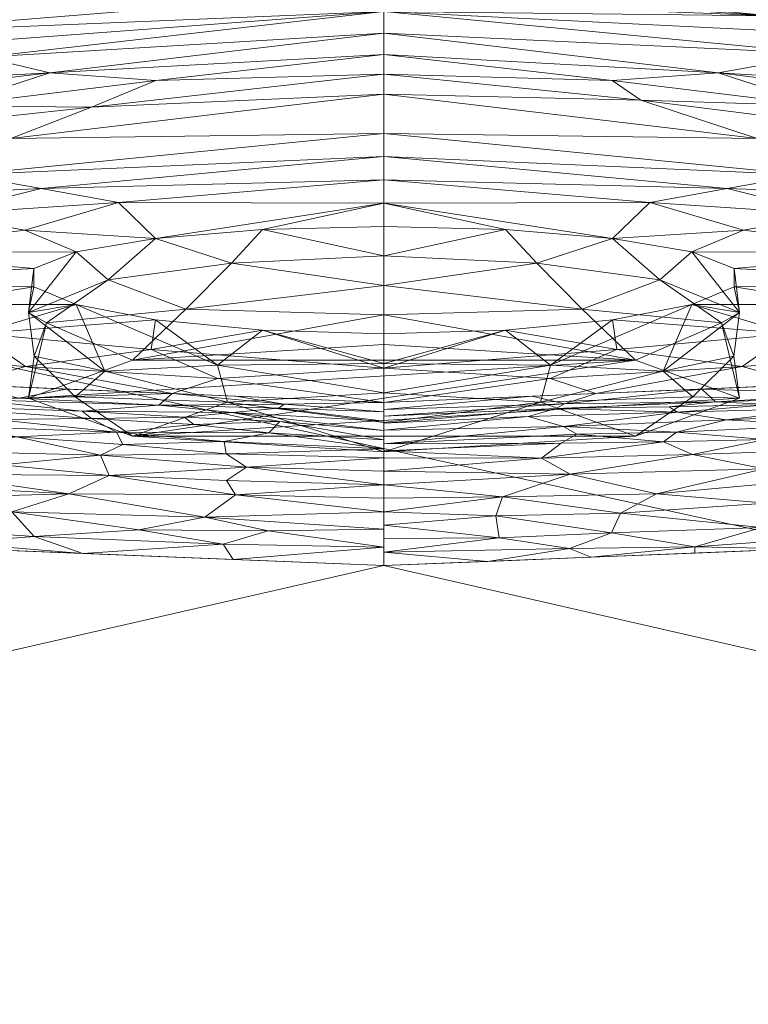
# Model space of a CAD drawing. Header units: millimetres. Extents: x -225 to 225, y 0 to 300.
# Tile 52 of 125: x -13 to 13, y 35 to 69. Entities that reach past the tile are written whole.
import ezdxf

# ---------------------------------------------------------------- set-up
doc = ezdxf.new("R2010")
doc.units = ezdxf.units.MM
doc.layers.add('A-GENM', color=13, linetype='Continuous')

# ---------------------------------------------------------------- blocks, each defined once
blk = doc.blocks.new('MODEL_CLU032I0-1CAAULW00 - MODEL_CLU032I0-1CAAULW00-465174-Preview')
at = {"layer": 'A-GENM', "lineweight": 9}
mesh = blk.add_polyface(dxfattribs=at)
corners = [(218.828, 0), (-218.828, 0), (-218.82, -12.417, -0.414), (-218.814, -24.835, -0.828), (-216.333, -95.635, -3.188), (-213.926, -166.437, -5.548), (-213.909, -166.78, -5.559), (-213.889, -167.123, -5.571), (-212.397, -177.134, -5.904), (-209.488, -186.834, -6.228), (-205.487, -196.14, -6.538), (-200.61, -205.02, -6.834), (-195.003, -213.46, -7.115), (-188.777, -221.454, -7.382), (-182.013, -229, -7.633), (-174.782, -236.1, -7.87), (-167.177, -242.797, -8.093), (-166.192, -243.471, -8.116), (-165.263, -244.22, -8.141), (-164.625, -244.727, -8.158), (-163.992, -245.226, -8.174), (-131.353, -265.95, -8.865), (-95.504, -280.49, -9.35), (-57.855, -289.446, -9.648), (-19.368, -293.577, -9.786), (19.345, -293.578, -9.786), (57.833, -289.449, -9.648), (95.484, -280.496, -9.35), (131.335, -265.959, -8.865), (163.975, -245.244, -8.175), (165.291, -244.193, -8.14), (166.641, -243.158, -8.105), (167.597, -242.378, -8.079), (168.543, -241.588, -8.053), (175.907, -235.052, -7.835), (182.873, -228.095, -7.603), (189.391, -220.716, -7.357), (195.395, -212.914, -7.097), (200.808, -204.692, -6.823), (205.529, -196.055, -6.535), (209.421, -187.016, -6.234), (212.288, -177.603, -5.92), (213.835, -167.891, -5.596), (213.887, -167.158, -5.572), (213.925, -166.42, -5.547), (213.954, -165.617, -5.521), (213.98, -164.813, -5.494), (215.162, -129.818, -4.327), (216.361, -94.823, -3.161), (217.578, -59.828, -1.994), (218.814, -24.835, -0.828), (218.82, -12.417, -0.414), (0, -50.037, -1.668), (29.152, -51.205, -1.707), (58.105, -54.794, -1.826), (86.604, -61.031, -2.034), (114.259, -70.319, -2.344), (140.394, -83.275, -2.776), (163.807, -100.667, -3.356), (182.438, -123.099, -4.103), (193.382, -150.121, -5.004), (193.324, -179.269, -5.976), (182.157, -206.198, -6.873), (163.267, -228.413, -7.614), (139.879, -245.839, -8.195), (113.918, -259.141, -8.638), (86.439, -268.937, -8.965), (58.053, -275.669, -9.189), (29.146, -279.615, -9.32), (0, -280.917, -9.364), (-29.146, -279.615, -9.32), (-58.053, -275.669, -9.189), (-86.439, -268.937, -8.965), (-113.918, -259.141, -8.638), (-139.878, -245.839, -8.195), (-163.267, -228.413, -7.614), (-182.157, -206.198, -6.873), (-193.324, -179.269, -5.976), (-193.382, -150.121, -5.004), (-182.438, -123.1, -4.103), (-163.807, -100.667, -3.356), (-140.394, -83.275, -2.776), (-114.259, -70.32, -2.344), (-86.604, -61.031, -2.034), (-58.105, -54.794, -1.826), (-29.152, -51.205, -1.707), (172.5, -51.99, -1.733), (167.374, -64.358, -2.145), (155, -69.481, -2.316), (142.626, -64.358, -2.145), (137.5, -51.99, -1.733), (142.626, -39.623, -1.321), (155, -34.5, -1.15), (167.374, -39.623, -1.321)]
mesh.append_faces([[corners[k] for k in face] for face in [(83, 1, 82), (2, 82, 1), (55, 91, 54), (82, 3, 81), (90, 56, 89), (89, 57, 88), (49, 87, 48), (86, 50, 93), (58, 88, 57), (92, 53, 91), (44, 61, 43), (76, 14, 75), (14, 76, 13), (16, 75, 15), (75, 20, 74), (74, 21, 73), (21, 74, 20), (19, 75, 18), (70, 24, 69), (34, 63, 33), (35, 63, 34), (32, 63, 31), (25, 69, 24), (29, 64, 28), (65, 28, 64)]], dxfattribs={"vtx0": -1, "vtx1": -1})
mesh.append_faces([[corners[k] for k in face] for face in [(92, 0, 53)]], dxfattribs={"vtx0": -1, "vtx1": -1, "vtx2": -1})
mesh.append_faces([[corners[k] for k in face] for face in [(82, 2, 3), (1, 84, 85), (0, 52, 53), (90, 55, 56), (52, 0, 1), (55, 90, 91), (77, 6, 7), (77, 7, 8), (3, 80, 81), (86, 49, 50), (49, 86, 87), (0, 92, 93), (47, 59, 60, 46), (61, 44, 45), (76, 11, 12), (11, 76, 77), (76, 12, 13), (75, 14, 15), (75, 17, 18), (73, 21, 22), (23, 71, 72, 22), (35, 62, 63), (63, 32, 33), (63, 30, 31), (62, 36, 37), (62, 35, 36), (38, 61, 62), (25, 68, 69), (66, 26, 27), (63, 29, 30), (29, 63, 64), (65, 27, 28), (27, 65, 66)]], dxfattribs={"vtx0": -1, "vtx2": -1})
mesh.append_faces([[corners[k] for k in face] for face in [(83, 84, 1), (85, 52, 1), (53, 54, 91), (77, 78, 5), (5, 6, 77), (79, 80, 4), (8, 9, 77), (3, 4, 80), (87, 88, 58), (56, 57, 89), (51, 0, 93), (50, 51, 93), (41, 42, 61, 40), (60, 61, 45), (42, 43, 61), (47, 48, 59), (45, 46, 60), (10, 11, 77), (16, 17, 75), (19, 20, 75), (70, 71, 23), (23, 24, 70), (72, 73, 22), (39, 40, 61), (38, 39, 61), (37, 38, 62), (67, 68, 26), (66, 67, 26), (25, 26, 68), (9, 10, 77)]], dxfattribs={"vtx1": -1, "vtx2": -1})
mesh.append_faces([[corners[k] for k in face] for face in [(58, 59, 48, 87)]], dxfattribs={"vtx1": -1, "vtx2": -1, "vtx3": -1})
mesh.append_faces([[corners[k] for k in face] for face in [(4, 5, 78, 79)]], dxfattribs={"vtx1": -1, "vtx3": -1})
mesh = blk.add_polyface(dxfattribs=at)
corners = [(64.693, -11.811, -144.291), (64.693, -40.034, -144.291), (64.693, -68.256, -144.291), (64.693, -96.58, -144.291), (64.692, -125.224, -144.291), (52.823, -152.341, -144.291), (26.81, -162.21, -144.291), (-1.348, -163.96, -144.291), (-29.49, -161.746, -144.291), (-55.029, -150.431, -144.291), (-64.693, -124.703, -144.291), (-64.693, -96.479, -144.291), (-64.693, -68.257, -144.291), (-64.693, -40.034, -144.291), (-64.693, -11.811, -144.291), (-64.693, -5.905, -144.291), (-64.693, 0, -144.291), (64.693, 0, -144.291), (64.693, -5.905, -144.291)]
mesh.append_faces([[corners[k] for k in face] for face in [(18, 16, 17)]], dxfattribs={"vtx0": -1})
mesh.append_faces([[corners[k] for k in face] for face in [(11, 2, 3, 7)]], dxfattribs={"vtx0": -1, "vtx2": -1, "vtx3": -1})
mesh.append_faces([[corners[k] for k in face] for face in [(0, 13, 14, 15), (13, 0, 1, 2)]], dxfattribs={"vtx0": -1, "vtx3": -1})
mesh.append_faces([[corners[k] for k in face] for face in [(12, 13, 2, 11), (7, 8, 11), (6, 7, 3)]], dxfattribs={"vtx1": -1, "vtx2": -1})
mesh.append_faces([[corners[k] for k in face] for face in [(15, 16, 18, 0)]], dxfattribs={"vtx1": -1, "vtx3": -1})
mesh.append_faces([[corners[k] for k in face] for face in [(4, 5, 6, 3)]], dxfattribs={"vtx2": -1})
mesh.append_faces([[corners[k] for k in face] for face in [(8, 9, 10, 11)]], dxfattribs={"vtx3": -1})
mesh = blk.add_polyface(dxfattribs=at)
corners = [(-35, -125, -144.291), (35, -125, -144.291), (35, 0, -144.291), (-35, 0, -144.291)]
mesh.append_faces([[corners[k] for k in face] for face in [(0, 1, 2, 3)]])
mesh = blk.add_polyface(dxfattribs=at)
corners = [(-35, 0, -171.899), (35, 0, -171.899), (35, -125, -176.024), (-35, -125, -176.024)]
mesh.append_faces([[corners[k] for k in face] for face in [(0, 1, 2, 3)]])
mesh = blk.add_polyface(dxfattribs=at)
corners = [(-6.342, -55.72, -6.238), (-7.451, -56.083, -6.804), (-5.21, -55.989, -6.79), (0, -54.308, -4.073), (-6.234, -54.341, -3.643), (-6.782, -54.659, -4.014), (-6.314, -54.928, -4.406), (-10.316, -55.432, -5.157), (-5.074, -55.27, -5.046), (0, -55.282, -5.863), (-6.053, -55.552, -5.688), (-6.526, -50.634, -1.712), (-4.052, -51.005, -1.776), (0, -50.51, -1.857), (0, -51.929, -2.423), (-3.929, -51.778, -1.981), (-4.168, -52.456, -2.256), (-8, -51.188, -1.802), (-8.311, -51.876, -1.991), (0, -54.795, -4.968), (0, -54.065, -3.626), (0, -55.525, -6.31), (0, -55.038, -5.416), (0, -55.768, -6.758), (-11.651, -55.791, -6.016), (0, -54.552, -4.521), (-9.826, -54.389, -3.612), (-5.534, -53.805, -3.128), (0, -53.822, -3.178), (0, -53.349, -2.99), (-10.849, -53.935, -3.142), (-6.541, -53.244, -2.689), (0, -52.875, -2.801), (0, -51.456, -2.234), (0, -50.983, -2.046), (-7.288, -50.329, -1.678), (-10.927, -50.692, -1.71), (-9.587, -52.559, -2.26), (0, -52.402, -2.612), (0, -50.037, -1.668), (-3.644, -50.183, -1.673), (-11.177, -56.241, -6.827), (-10.281, -54.724, -3.994)]
mesh.append_faces([[corners[k] for k in face] for face in [(22, 10, 9), (32, 31, 29)]], dxfattribs={"vtx0": -1, "vtx1": -1})
mesh.append_faces([[corners[k] for k in face] for face in [(3, 4, 5), (6, 7, 8), (9, 10, 0), (11, 12, 13), (14, 15, 16), (15, 17, 18), (19, 6, 8), (21, 0, 2), (7, 10, 8), (10, 22, 8), (24, 0, 10), (5, 4, 26), (30, 27, 31), (31, 32, 16), (18, 16, 15), (35, 36, 11), (33, 12, 15), (16, 18, 37), (31, 16, 37), (11, 36, 17), (17, 12, 11), (15, 12, 17), (13, 40, 11), (42, 6, 5), (3, 5, 6), (26, 4, 27), (20, 27, 4), (29, 31, 27)]], dxfattribs={"vtx0": -1, "vtx1": -1, "vtx2": -1})
mesh.append_faces([[corners[k] for k in face] for face in [(0, 1, 2), (4, 3, 20), (27, 28, 29), (15, 14, 33), (16, 32, 38), (12, 34, 13), (0, 41, 1), (27, 20, 28)]], dxfattribs={"vtx0": -1, "vtx2": -1})
mesh.append_faces([[corners[k] for k in face] for face in [(39, 40, 13)]], dxfattribs={"vtx1": -1})
mesh.append_faces([[corners[k] for k in face] for face in [(21, 9, 0), (25, 3, 6, 19), (33, 34, 12), (40, 35, 11), (22, 19, 8), (38, 14, 16)]], dxfattribs={"vtx1": -1, "vtx2": -1})
mesh.append_faces([[corners[k] for k in face] for face in [(2, 23, 21)]], dxfattribs={"vtx2": -1})
mesh = blk.add_polyface(dxfattribs=at)
corners = [(5.653, -50.783, -1.735), (0, -50.676, -1.923), (4.077, -51.255, -1.83), (5.219, -52.523, -2.283), (0, -51.929, -2.423), (0, -52.402, -2.612), (5.342, -55.413, -5.354), (3.695, -55.572, -5.842), (7.917, -55.672, -5.951), (6.3, -51.738, -1.958), (0, -51.316, -2.178), (11.078, -52.553, -2.239), (8.621, -51.289, -1.822), (10.594, -50.461, -1.682), (5.297, -50.249, -1.675), (4.831, -53.491, -2.883), (0, -52.875, -2.801), (0, -53.349, -2.99), (5.553, -53.967, -3.274), (0, -54.137, -3.759), (5.614, -54.395, -3.715), (9.182, -54.291, -3.525), (9.399, -54.723, -4.023), (4.046, -54.705, -4.128), (6.687, -54.991, -4.494), (7.022, -55.251, -4.943), (3.658, -55.097, -4.746), (9.657, -53.204, -2.619), (5.54, -53.03, -2.561), (3.513, -55.703, -6.327), (0, -55.44, -6.153), (0, -55.111, -5.549), (7.451, -56.083, -6.804), (0, -54.453, -4.339), (0, -54.782, -4.944), (0, -55.768, -6.758), (5.21, -55.989, -6.79), (0, -50.037, -1.668), (9.964, -53.912, -3.143), (0, -53.822, -3.178), (10.61, -55.465, -5.21)]
mesh.append_faces([[corners[k] for k in face] for face in [(1, 14, 37)]], dxfattribs={"vtx0": -1})
mesh.append_faces([[corners[k] for k in face] for face in [(4, 9, 10), (30, 7, 31), (10, 2, 1), (16, 3, 5), (19, 18, 39), (33, 23, 19), (35, 29, 30)]], dxfattribs={"vtx0": -1, "vtx1": -1})
mesh.append_faces([[corners[k] for k in face] for face in [(0, 1, 2), (6, 7, 8), (3, 11, 9), (10, 9, 2), (4, 3, 9), (2, 12, 0), (18, 19, 20), (21, 18, 20), (22, 23, 24), (6, 25, 26), (15, 27, 28), (19, 23, 20), (8, 7, 29), (31, 7, 6), (29, 32, 8), (33, 26, 23), (12, 2, 9), (14, 1, 0), (18, 38, 15), (23, 22, 20), (39, 18, 15), (26, 25, 24), (40, 25, 6), (23, 26, 24), (6, 26, 34), (27, 3, 28), (16, 28, 3), (16, 15, 28), (29, 7, 30)]], dxfattribs={"vtx0": -1, "vtx1": -1, "vtx2": -1})
mesh.append_faces([[corners[k] for k in face] for face in [(3, 4, 5), (0, 13, 14), (15, 16, 17), (26, 33, 34), (29, 36, 32)]], dxfattribs={"vtx0": -1, "vtx2": -1})
mesh.append_faces([[corners[k] for k in face] for face in [(34, 31, 6), (35, 36, 29), (17, 39, 15)]], dxfattribs={"vtx1": -1, "vtx2": -1})
mesh = blk.add_polyface(dxfattribs=at)
corners = [(-13.41, -54.467, -3.576), (-15.402, -54.969, -4.084), (-10.281, -54.724, -3.994), (-13.369, -53.437, -2.699), (-10.849, -53.935, -3.142), (-6.541, -53.244, -2.689), (-13.443, -52.23, -2.07), (-18.628, -52.325, -2.028), (-17.475, -52.832, -2.26), (-8.311, -51.876, -1.991), (-8, -51.188, -1.802), (-13.278, -51.368, -1.813), (-15.543, -55.567, -5.053), (-12.033, -55.161, -4.552), (-18.659, -55.436, -4.55), (-10.316, -55.432, -5.157), (-13.601, -55.696, -5.529), (-17.956, -55.868, -5.487), (-9.587, -52.559, -2.26), (-9.826, -54.389, -3.612), (-11.651, -55.791, -6.016), (-15.123, -55.896, -5.937), (-16.526, -56.075, -6.388), (-10.031, -55.609, -5.603), (-11.177, -56.241, -6.827), (-14.902, -56.398, -6.85), (-6.342, -55.72, -6.238), (-14.677, -50.959, -1.732), (-10.927, -50.692, -1.71), (-18.771, -51.845, -1.878), (-6.314, -54.928, -4.406), (-16.326, -54.123, -3.134), (-18.45, -54.756, -3.657), (-13.582, -52.921, -2.384), (-5.534, -53.805, -3.128), (-18.836, -53.44, -2.554), (-7.288, -50.329, -1.678), (-10.932, -50.474, -1.682), (-18.19, -51.332, -1.771), (-6.053, -55.552, -5.688), (-17.828, -53.813, -2.835), (-6.782, -54.659, -4.014), (-14.576, -50.62, -1.687), (-18.22, -50.766, -1.692)]
mesh.append_faces([[corners[k] for k in face] for face in [(24, 22, 25), (42, 28, 37), (43, 27, 42)]], dxfattribs={"vtx0": -1, "vtx1": -1})
mesh.append_faces([[corners[k] for k in face] for face in [(0, 1, 2), (3, 4, 5), (6, 7, 8), (9, 10, 11), (12, 13, 14), (13, 2, 1), (15, 12, 16), (16, 12, 17), (18, 3, 5), (13, 1, 14), (0, 2, 19), (20, 21, 22), (15, 16, 23), (24, 26, 20), (27, 11, 28), (6, 11, 29), (12, 15, 13), (15, 30, 13), (30, 2, 13), (19, 4, 0), (31, 0, 4), (32, 1, 0), (3, 31, 4), (33, 3, 18), (19, 34, 4), (31, 32, 0), (22, 24, 20), (16, 21, 20), (23, 16, 20), (33, 35, 3), (8, 33, 6), (9, 6, 18), (11, 10, 28), (27, 38, 11), (9, 11, 6), (20, 39, 23), (39, 15, 23), (3, 40, 31), (17, 21, 16), (41, 19, 2), (6, 33, 18), (28, 42, 27)]], dxfattribs={"vtx0": -1, "vtx1": -1, "vtx2": -1})
mesh.append_faces([[corners[k] for k in face] for face in [(28, 36, 37)]], dxfattribs={"vtx0": -1, "vtx2": -1})
mesh = blk.add_polyface(dxfattribs=at)
corners = [(12.909, -54.557, -3.695), (9.964, -53.912, -3.143), (9.182, -54.291, -3.525), (9.399, -54.723, -4.023), (14.902, -56.398, -6.85), (16.787, -56.083, -6.373), (12.836, -55.923, -6.377), (14.538, -55.872, -5.939), (5.653, -50.783, -1.735), (12.296, -51.051, -1.757), (10.594, -50.461, -1.682), (16.199, -54.068, -3.092), (8.621, -51.289, -1.822), (13.088, -51.922, -1.965), (11.078, -52.553, -2.239), (5.219, -52.523, -2.283), (9.657, -53.204, -2.619), (16.609, -51.346, -1.785), (17.407, -51.937, -1.92), (15.835, -53.247, -2.52), (6.3, -51.738, -1.958), (13.436, -53.579, -2.796), (13.659, -55.166, -4.468), (15.138, -54.937, -4.055), (4.831, -53.491, -2.883), (7.451, -56.083, -6.804), (11.177, -56.241, -6.827), (10.288, -55.208, -4.721), (17.096, -55.682, -5.149), (18.297, -54.728, -3.633), (10.61, -55.465, -5.21), (7.917, -55.672, -5.951), (5.342, -55.413, -5.354), (7.022, -55.251, -4.943), (16.301, -52.411, -2.099), (15.159, -50.83, -1.714), (17.439, -52.91, -2.299), (15.233, -50.646, -1.688), (17.791, -53.743, -2.786), (5.614, -54.395, -3.715), (6.687, -54.991, -4.494), (5.553, -53.967, -3.274)]
mesh.append_faces([[corners[k] for k in face] for face in [(10, 35, 37)]], dxfattribs={"vtx0": -1, "vtx1": -1})
mesh.append_faces([[corners[k] for k in face] for face in [(0, 1, 2), (3, 0, 2), (4, 5, 6), (5, 7, 6), (8, 9, 10), (11, 1, 0), (12, 13, 9), (14, 15, 16), (17, 9, 13), (13, 18, 17), (14, 16, 19), (20, 14, 13), (1, 11, 21), (22, 23, 3), (16, 24, 1), (27, 22, 3), (22, 27, 28), (29, 0, 23), (7, 28, 30), (7, 30, 31), (30, 32, 31), (29, 11, 0), (30, 27, 33), (18, 13, 34), (17, 35, 9), (9, 35, 10), (13, 14, 34), (36, 14, 19), (14, 36, 34), (7, 31, 6), (25, 6, 31), (13, 12, 20), (8, 12, 9), (21, 19, 16), (19, 21, 38), (1, 21, 16), (3, 2, 39), (3, 40, 27), (1, 41, 2), (33, 27, 40), (28, 27, 30), (3, 23, 0)]], dxfattribs={"vtx0": -1, "vtx1": -1, "vtx2": -1})
mesh.append_faces([[corners[k] for k in face] for face in [(6, 25, 26)]], dxfattribs={"vtx0": -1, "vtx2": -1})
mesh.append_faces([[corners[k] for k in face] for face in [(26, 4, 6)]], dxfattribs={"vtx1": -1, "vtx2": -1})
mesh = blk.add_polyface(dxfattribs=at)
corners = [(0, -58.18, -22.535), (-4.275, -58.31, -23.277), (-8.032, -58.674, -25.416), (-10.825, -59.21, -28.699), (-12.31, -59.836, -32.729), (-12.311, -60.476, -37.022), (-10.825, -61.062, -41.062), (-8.036, -61.537, -44.353), (-4.273, -61.849, -46.502), (0, -61.959, -47.248), (0, -60.921, -47.406), (0, -59.883, -47.565), (0, -58.845, -47.724), (0, -57.807, -47.882), (-8.839, -57.253, -44.263), (-12.5, -55.918, -35.526), (-8.839, -54.582, -26.789), (0, -54.028, -23.169), (0, -55.066, -23.011), (0, -56.104, -22.852), (0, -57.142, -22.693), (-11.865, -58.564, -39.101), (-9.814, -56.871, -27.548), (-9.695, -60.074, -42.872), (-6.962, -59.043, -45.55), (-12.5, -58.93, -34.954), (-5.503, -55.778, -24.193), (-12.305, -57.391, -33.074), (-5.854, -57.082, -24.175), (-10.854, -55.967, -29.245), (-5.369, -60.667, -46.219)]
mesh.append_faces([[corners[k] for k in face] for face in [(10, 8, 9), (14, 12, 13)]], dxfattribs={"vtx0": -1})
mesh.append_faces([[corners[k] for k in face] for face in [(12, 24, 11), (7, 23, 6), (11, 30, 10), (2, 28, 1), (16, 29, 15), (18, 26, 17), (4, 25, 3), (8, 30, 7)]], dxfattribs={"vtx0": -1, "vtx1": -1})
mesh.append_faces([[corners[k] for k in face] for face in [(23, 24, 21), (16, 26, 29), (25, 6, 23), (23, 30, 24), (7, 30, 23), (22, 27, 29), (8, 10, 30), (24, 12, 14), (29, 27, 15), (23, 21, 25), (24, 30, 11), (22, 29, 26), (27, 25, 21), (19, 28, 26), (14, 21, 24), (22, 26, 28), (22, 25, 27), (3, 22, 28), (28, 20, 1), (25, 22, 3), (27, 21, 15)]], dxfattribs={"vtx0": -1, "vtx1": -1, "vtx2": -1})
mesh.append_faces([[corners[k] for k in face] for face in [(25, 5, 6), (28, 2, 3), (28, 19, 20), (21, 14, 15), (26, 16, 17)]], dxfattribs={"vtx0": -1, "vtx2": -1})
mesh.append_faces([[corners[k] for k in face] for face in [(4, 5, 25), (18, 19, 26)]], dxfattribs={"vtx1": -1, "vtx2": -1})
mesh.append_faces([[corners[k] for k in face] for face in [(20, 0, 1)]], dxfattribs={"vtx2": -1})
mesh = blk.add_polyface(dxfattribs=at)
corners = [(0, -57.807, -47.882), (8.839, -57.253, -44.263), (12.5, -55.918, -35.526), (8.839, -54.582, -26.789), (0, -54.028, -23.169), (-8.839, -54.582, -26.789), (-12.5, -55.918, -35.526), (-8.839, -57.253, -44.263)]
mesh.append_faces([[corners[k] for k in face] for face in [(3, 6, 7)]], dxfattribs={"vtx0": -1, "vtx2": -1})
mesh.append_faces([[corners[k] for k in face] for face in [(1, 2, 7), (2, 3, 7), (5, 6, 3)]], dxfattribs={"vtx1": -1, "vtx2": -1})
mesh.append_faces([[corners[k] for k in face] for face in [(7, 0, 1), (3, 4, 5)]], dxfattribs={"vtx2": -1})
mesh = blk.add_polyface(dxfattribs=at)
corners = [(0, -58.18, -22.535), (0, -57.142, -22.693), (0, -56.104, -22.852), (0, -55.066, -23.011), (0, -54.028, -23.169), (8.839, -54.582, -26.789), (12.5, -55.918, -35.526), (8.839, -57.253, -44.263), (0, -57.807, -47.882), (0, -58.845, -47.724), (0, -59.883, -47.565), (0, -60.921, -47.406), (0, -61.959, -47.248), (4.273, -61.849, -46.503), (8.031, -61.537, -44.356), (10.824, -61.063, -41.064), (12.31, -60.476, -37.026), (12.311, -59.837, -32.733), (10.825, -59.21, -28.7), (8.037, -58.674, -25.42), (4.276, -58.31, -23.278), (9.816, -56.872, -27.551), (11.864, -58.565, -39.104), (9.693, -60.074, -42.875), (6.961, -59.044, -45.551), (12.5, -58.931, -34.958), (5.504, -55.778, -24.194), (12.305, -57.391, -33.077), (5.856, -57.083, -24.176), (10.856, -55.967, -29.249), (5.367, -60.667, -46.22)]
mesh.append_faces([[corners[k] for k in face] for face in [(1, 20, 0)]], dxfattribs={"vtx0": -1})
mesh.append_faces([[corners[k] for k in face] for face in [(5, 26, 4), (4, 26, 3), (2, 28, 1), (16, 25, 15), (20, 28, 19), (17, 25, 16)]], dxfattribs={"vtx0": -1, "vtx1": -1})
mesh.append_faces([[corners[k] for k in face] for face in [(24, 7, 9), (21, 18, 28), (23, 30, 14), (27, 21, 29), (27, 6, 22), (21, 28, 26), (7, 24, 22), (2, 26, 28), (23, 15, 25), (21, 26, 29), (30, 11, 13), (27, 29, 6), (25, 22, 23), (27, 25, 21), (10, 30, 24), (24, 23, 22), (22, 25, 27), (23, 24, 30), (21, 25, 18), (28, 20, 1), (5, 29, 26)]], dxfattribs={"vtx0": -1, "vtx1": -1, "vtx2": -1})
mesh.append_faces([[corners[k] for k in face] for face in [(22, 6, 7), (24, 9, 10), (25, 17, 18), (30, 13, 14)]], dxfattribs={"vtx0": -1, "vtx2": -1})
mesh.append_faces([[corners[k] for k in face] for face in [(10, 11, 30), (18, 19, 28), (14, 15, 23), (2, 3, 26), (5, 6, 29)]], dxfattribs={"vtx1": -1, "vtx2": -1})
mesh.append_faces([[corners[k] for k in face] for face in [(11, 12, 13), (7, 8, 9)]], dxfattribs={"vtx2": -1})
mesh = blk.add_polyface(dxfattribs=at)
corners = [(-4.275, -58.31, -23.277), (0, -58.18, -22.535), (0, -56.974, -14.646), (-14.256, -58.197, -21.371), (-10.825, -59.21, -28.699), (-8.032, -58.674, -25.416), (-8.184, -57.627, -18.464), (-12.31, -59.836, -32.729), (-16.189, -59.214, -27.945), (-5.839, -56.61, -11.996), (0, -55.768, -6.758), (-7.451, -56.083, -6.805), (-12.311, -60.476, -37.022), (-20.895, -60.012, -32.534), (-18.945, -61.052, -40.138), (-12.597, -57.034, -13.821), (-9.346, -62.798, -52.655), (-15.727, -62.373, -49.511), (-12.064, -63.294, -55.87), (-8.036, -61.537, -44.353), (0, -62.775, -52.591), (0, -61.959, -47.248), (-4.273, -61.849, -46.502), (-10.825, -61.062, -41.062), (-12.64, -61.823, -46.025), (-23.782, -65.283, -68.591), (-15.326, -66.194, -75.008), (-17.397, -65.34, -69.328), (-21.056, -58.944, -24.959), (-20.104, -57.591, -15.688), (0, -63.592, -57.934), (-13.118, -65.052, -67.511), (-14.773, -63.767, -58.932), (-20.692, -63.928, -59.685), (-14.901, -56.398, -6.852), (-22.989, -62.897, -52.365), (0, -65.226, -68.62), (0, -64.409, -63.277), (-9.036, -66.391, -76.317), (0, -66.611, -77.681), (-22.352, -56.713, -6.899), (-21.81, -66.12, -74.284), (-11.747, -67.355, -82.614), (-22.06, -62.12, -47.09), (0, -67.304, -82.212), (-8.019, -67.084, -80.839), (-24.334, -64.457, -62.954), (-23.971, -66.623, -77.424)]
mesh.append_faces([[corners[k] for k in face] for face in [(7, 13, 12), (12, 14, 23), (19, 20, 22), (34, 15, 11), (20, 16, 30), (30, 18, 37), (39, 38, 44)]], dxfattribs={"vtx0": -1, "vtx1": -1})
mesh.append_faces([[corners[k] for k in face] for face in [(6, 3, 5), (12, 13, 14), (9, 15, 6), (16, 17, 18), (19, 16, 20), (24, 14, 17), (25, 26, 27), (28, 3, 29), (7, 8, 13), (3, 28, 8), (19, 24, 16), (16, 18, 30), (15, 3, 6), (14, 24, 23), (16, 24, 17), (0, 2, 6), (31, 32, 33), (3, 8, 4), (8, 28, 13), (34, 29, 15), (29, 3, 15), (17, 35, 18), (27, 38, 31), (32, 37, 18), (36, 32, 31), (41, 42, 26), (15, 9, 11), (2, 9, 6), (35, 32, 18), (14, 43, 17), (31, 38, 39), (45, 38, 26), (38, 45, 44), (42, 45, 26), (38, 27, 26), (31, 46, 27), (42, 41, 47)]], dxfattribs={"vtx0": -1, "vtx1": -1, "vtx2": -1})
mesh.append_faces([[corners[k] for k in face] for face in [(3, 4, 5), (9, 10, 11), (9, 2, 10), (29, 34, 40)]], dxfattribs={"vtx0": -1, "vtx2": -1})
mesh.append_faces([[corners[k] for k in face] for face in [(21, 22, 20)]], dxfattribs={"vtx1": -1})
mesh.append_faces([[corners[k] for k in face] for face in [(7, 4, 8), (19, 23, 24), (5, 0, 6), (36, 37, 32), (39, 36, 31)]], dxfattribs={"vtx1": -1, "vtx2": -1})
mesh.append_faces([[corners[k] for k in face] for face in [(0, 1, 2)]], dxfattribs={"vtx2": -1})
mesh = blk.add_polyface(dxfattribs=at)
corners = [(0, -64.409, -63.277), (0, -65.226, -68.62), (14.78, -63.766, -58.928), (8.188, -57.627, -18.469), (5.841, -56.611, -12), (0, -56.974, -14.646), (16.187, -59.215, -27.95), (12.311, -59.837, -32.733), (20.891, -60.013, -32.54), (10.825, -59.21, -28.7), (14.258, -58.198, -21.377), (10.824, -61.063, -41.064), (18.939, -61.053, -40.142), (12.31, -60.476, -37.026), (12.631, -61.823, -46.026), (8.031, -61.537, -44.356), (8.037, -58.674, -25.42), (4.276, -58.31, -23.278), (0, -58.18, -22.535), (7.451, -56.083, -6.805), (12.603, -57.034, -13.823), (14.901, -56.398, -6.852), (22.169, -61.758, -44.542), (15.713, -62.373, -49.512), (9.337, -62.798, -52.651), (0, -62.775, -52.591), (0, -63.592, -57.934), (4.273, -61.849, -46.503), (0, -61.959, -47.248), (11.747, -67.355, -82.614), (8.019, -67.084, -80.839), (0, -67.997, -86.742), (0, -55.768, -6.758), (12.05, -63.295, -55.879), (22.2, -62.791, -51.732), (13.117, -65.051, -67.506), (21.053, -58.945, -24.967), (20.108, -57.592, -15.692), (17.83, -65.334, -69.279), (15.325, -66.194, -75.009), (24.143, -65.263, -68.422), (10.279, -66.148, -74.728), (0, -67.304, -82.212), (23.02, -66.047, -73.725), (21.09, -66.854, -79.119), (0, -66.611, -77.681), (14.082, -67.905, -86.154), (24.323, -64.457, -62.957), (21.664, -63.779, -58.588)]
mesh.append_faces([[corners[k] for k in face] for face in [(11, 12, 13), (15, 14, 11), (16, 3, 17), (19, 20, 21), (9, 10, 16), (32, 4, 19), (5, 4, 32)]], dxfattribs={"vtx0": -1, "vtx1": -1})
mesh.append_faces([[corners[k] for k in face] for face in [(3, 4, 5), (6, 7, 8), (9, 6, 10), (11, 14, 12), (3, 16, 10), (12, 8, 13), (22, 12, 23), (24, 23, 14), (29, 30, 31), (20, 3, 10), (15, 25, 24), (12, 14, 23), (20, 19, 4), (5, 17, 3), (33, 2, 34), (2, 1, 35), (10, 6, 36), (10, 36, 37), (38, 39, 40), (10, 37, 20), (21, 20, 37), (24, 14, 15), (33, 23, 24), (26, 33, 24), (0, 2, 33), (41, 42, 30), (43, 29, 44), (38, 41, 39), (29, 46, 44), (39, 29, 43), (47, 35, 38), (41, 35, 45), (35, 41, 38), (29, 39, 30), (41, 30, 39), (20, 4, 3), (23, 33, 34), (35, 48, 2)]], dxfattribs={"vtx0": -1, "vtx1": -1, "vtx2": -1})
mesh.append_faces([[corners[k] for k in face] for face in [(6, 9, 7), (24, 25, 26), (25, 15, 27), (41, 45, 42)]], dxfattribs={"vtx0": -1, "vtx2": -1})
mesh.append_faces([[corners[k] for k in face] for face in [(0, 1, 2), (7, 13, 8), (26, 0, 33), (1, 45, 35), (42, 31, 30)]], dxfattribs={"vtx1": -1, "vtx2": -1})
mesh.append_faces([[corners[k] for k in face] for face in [(5, 18, 17), (27, 28, 25)]], dxfattribs={"vtx2": -1})
mesh = blk.add_polyface(dxfattribs=at)
corners = [(-42.696, -75.739, -117.755), (-24.387, -75.604, -126.567), (-16.284, -74.724, -126.381), (-8.149, -74.206, -126.272), (-19.548, -73.778, -120.166), (-28.695, -74.527, -119.906), (-39.888, -76.759, -122.444), (-32.439, -76.862, -126.83), (0, -74.034, -126.236), (-20.569, -73.097, -116.261), (-28.622, -70.798, -101.866), (-17.154, -71.093, -105.777), (-24.626, -70.343, -100.176), (-35.367, -72.785, -109.597), (-35.413, -73.637, -113.272), (-18.384, -72.428, -113.244), (0, -73.28, -121.3), (-22.352, -71.544, -107.391), (-35.091, -71.955, -105.866), (-11.747, -67.355, -82.614), (0, -67.997, -86.742), (-8.019, -67.084, -80.839), (0, -72.525, -116.363), (0, -71.77, -111.426), (-38.365, -69.333, -91.365), (-27.502, -69.587, -95.315), (-33.248, -68.771, -89.449), (0, -71.393, -108.958), (0, -70.638, -104.021), (-15.728, -70.12, -100.056), (0, -71.015, -106.489), (-34.315, -67.777, -83.265), (-28.689, -68.504, -88.711), (0, -69.883, -99.084), (-13.641, -69.357, -95.432), (0, -70.261, -101.552), (0, -69.506, -96.616), (-15.51, -68.019, -86.85), (0, -68.751, -91.679), (0, -67.304, -82.212), (-23.971, -66.623, -77.424), (-29.705, -67.152, -80.18), (-35.604, -71.195, -101.994), (-20.794, -68.48, -89.483), (-43.344, -70.226, -94.495), (-22.74, -69.254, -94.047)]
mesh.append_faces([[corners[k] for k in face] for face in [(1, 6, 7), (28, 29, 30), (33, 34, 35), (35, 34, 28)]], dxfattribs={"vtx0": -1, "vtx1": -1})
mesh.append_faces([[corners[k] for k in face] for face in [(3, 4, 5), (5, 0, 2), (8, 9, 4), (10, 11, 12), (13, 14, 9), (15, 9, 16), (17, 18, 15), (19, 20, 21), (4, 9, 14), (14, 5, 4), (9, 15, 13), (17, 15, 22), (13, 15, 18), (24, 25, 26), (11, 27, 12), (31, 26, 32), (40, 41, 37), (42, 18, 17), (43, 37, 41), (19, 37, 38), (31, 43, 41), (34, 36, 43), (37, 19, 40), (25, 12, 29), (10, 42, 17), (11, 17, 23), (44, 10, 12), (17, 11, 10), (43, 36, 37), (32, 34, 43), (28, 34, 29), (34, 45, 29), (25, 29, 45), (27, 29, 12), (26, 25, 45), (24, 12, 25), (26, 45, 32), (34, 32, 45), (43, 31, 32)]], dxfattribs={"vtx0": -1, "vtx1": -1, "vtx2": -1})
mesh.append_faces([[corners[k] for k in face] for face in [(0, 1, 2), (5, 2, 3), (4, 3, 8), (15, 16, 22), (17, 22, 23), (37, 36, 38), (21, 20, 39), (11, 23, 27)]], dxfattribs={"vtx0": -1, "vtx2": -1})
mesh.append_faces([[corners[k] for k in face] for face in [(8, 16, 9), (33, 36, 34), (38, 20, 19), (27, 30, 29)]], dxfattribs={"vtx1": -1, "vtx2": -1})
mesh = blk.add_polyface(dxfattribs=at)
corners = [(21.694, -73.061, -115.712), (15.676, -72.698, -115.437), (0, -73.28, -121.3), (33.398, -75.495, -121.513), (30.196, -74.542, -119.292), (16.284, -74.724, -126.381), (8.149, -74.206, -126.272), (24.387, -75.604, -126.567), (0, -74.034, -126.236), (19.764, -73.777, -120.077), (0, -73.657, -123.768), (32.439, -76.862, -126.83), (45.063, -76.996, -120.442), (25.797, -67.151, -80.66), (14.082, -67.905, -86.154), (18.704, -68.118, -87.35), (18.139, -72.108, -111.494), (29.224, -72.246, -109.201), (30.686, -71.617, -105.606), (34.077, -68.24, -86.126), (18.949, -68.73, -91.183), (20.278, -69.543, -96.08), (0, -69.506, -96.616), (0, -70.261, -101.552), (39.301, -73.591, -111.448), (29.624, -67.747, -83.929), (0, -67.997, -86.742), (0, -68.751, -91.679), (11.747, -67.355, -82.614), (34.609, -72.839, -110.126), (0, -72.902, -118.831), (24.714, -71.258, -105.282), (36.931, -70.967, -100.428), (31.341, -70.496, -99.575), (0, -71.77, -111.426), (0, -72.148, -113.894), (18.203, -70.971, -104.891), (37.282, -69.764, -94.039), (25.695, -70.133, -98.78), (32.256, -69.404, -93.319), (36.213, -68.721, -88.469), (14.567, -70.675, -103.582), (0, -71.015, -106.489), (40.407, -67.355, -79.128), (40.811, -71.911, -103.596), (0, -72.525, -116.363)]
mesh.append_faces([[corners[k] for k in face] for face in [(5, 4, 6), (7, 3, 5), (8, 9, 10), (11, 12, 7), (6, 9, 8), (42, 21, 23), (2, 1, 30), (45, 16, 35), (34, 41, 42)]], dxfattribs={"vtx0": -1, "vtx1": -1})
mesh.append_faces([[corners[k] for k in face] for face in [(0, 1, 2), (3, 4, 5), (9, 6, 4), (13, 14, 15), (16, 17, 18), (19, 20, 21), (4, 24, 9), (0, 10, 9), (24, 0, 9), (19, 25, 20), (12, 3, 7), (24, 29, 0), (30, 1, 16), (31, 32, 33), (33, 37, 38), (39, 40, 21), (41, 34, 36), (31, 35, 16), (21, 20, 23), (21, 42, 41), (19, 43, 25), (38, 37, 39), (17, 0, 29), (44, 18, 17), (14, 28, 27), (15, 22, 20), (22, 15, 14), (25, 15, 20), (0, 17, 1), (1, 17, 16), (36, 33, 38), (18, 32, 31), (21, 38, 39), (21, 40, 19), (36, 35, 31), (29, 44, 17), (31, 16, 18), (33, 36, 31), (41, 36, 38), (21, 41, 38)]], dxfattribs={"vtx0": -1, "vtx1": -1, "vtx2": -1})
mesh.append_faces([[corners[k] for k in face] for face in [(20, 22, 23), (16, 45, 30)]], dxfattribs={"vtx0": -1, "vtx2": -1})
mesh.append_faces([[corners[k] for k in face] for face in [(26, 27, 28), (2, 10, 0), (34, 35, 36), (27, 22, 14)]], dxfattribs={"vtx1": -1, "vtx2": -1})

msp = doc.modelspace()

# ---------------------------------------------------------------- block references
at = {"layer": 'A-GENM', "lineweight": 9, "rotation": 180}
msp.add_blockref('MODEL_CLU032I0-1CAAULW00 - MODEL_CLU032I0-1CAAULW00-465174-Preview', (0, 0, 850), dxfattribs=at)

doc.saveas('drawing.dxf')
